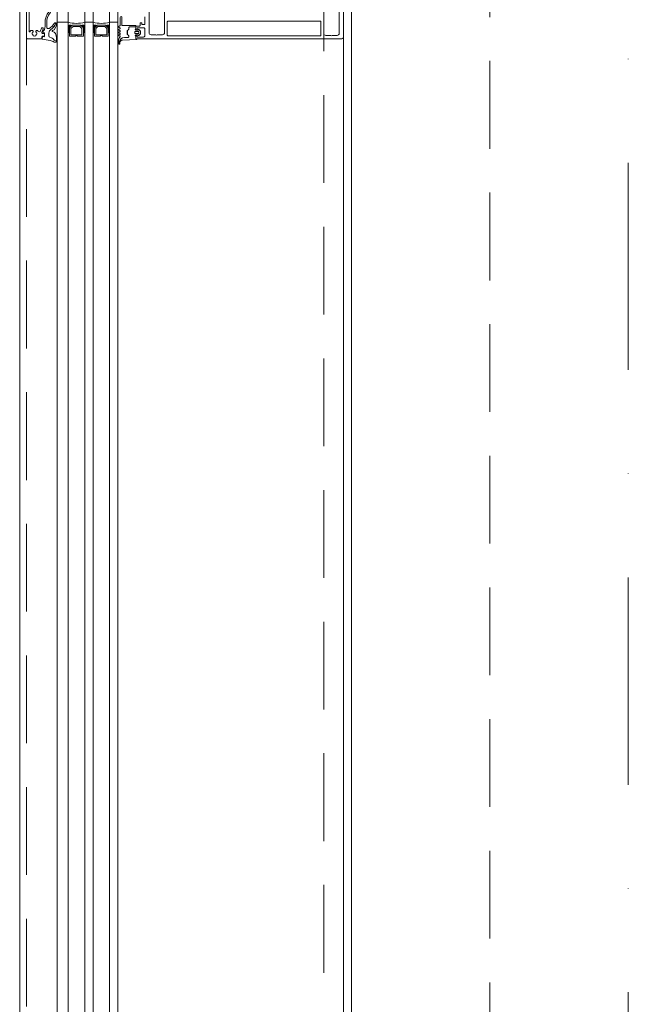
# Model space of a CAD drawing. Header units: millimetres. Extents: x 213386 to 459888, y 74252 to 208052.
# Tile 75 of 256: x 373037 to 373477, y 153976 to 154689. Entities that reach past the tile are written whole.
import ezdxf

# ---------------------------------------------------------------- set-up
doc = ezdxf.new("R2010")
doc.units = ezdxf.units.MM
doc.linetypes.add('CK_Čerchovaná 50', pattern=[6, 3, -1.5, 0, -1.5])
doc.linetypes.add('ČÁRKOVANÁ', pattern=[19.05, 12.7, -6.35])
doc.layers.add('FASÁDA DETAILNÍ', color=255, linetype='Continuous', lineweight=0)
doc.layers.add('TENKA', color=255, linetype='Continuous', lineweight=0)

# ---------------------------------------------------------------- blocks, each defined once
blk = doc.blocks.new('433270')
blk.add_lwpolyline([(1, 0, 0.414364), (0, -1), (0, -1.4, 0.255924), (0.23, -1.83, -0.547723), (0.23, -3.17, 0.255924), (0, -3.6), (0, -14.6, 0.414214), (0.3, -14.9), (1.2, -14.9, 0.414214), (1.7, -14.4), (1.7, -10.3, -0.414214), (2, -10), (6, -10, 0.414248), (7, -9), (7, -7.7, 0.414179), (6.5, -7.2), (5.7, -7.2, 0.414232), (5.4, -7.5), (5.4, -8.2, -0.414198), (5.1, -8.5), (2.8, -8.5, -0.414204), (1.8, -7.5), (1.8, -4.49, -0.147432), (1.97, -3.94, 0.147461), (2.4, -2.5), (2.4, -2.3, -0.414214), (2.9, -1.8), (21.87, -1.8, -0.668178), (22.22, -2.65), (22.16, -2.72, 1), (21.59, -3.29), (21.52, -3.35, 0.198912), (21.38, -3.71), (21.38, -4.05, 0.414214), (22.08, -4.75), (22.38, -4.75, 0.576988), (22.64, -4.3, -0.311246), (24.56, -4.3, 0.576988), (24.82, -4.75), (25.3, -4.75, -0.260065), (25.3, -6.65), (24.82, -6.65, 0.576988), (24.56, -7.1, -0.311246), (22.64, -7.1, 0.576988), (22.38, -6.65), (22.08, -6.65, 0.414214), (21.38, -7.35), (21.38, -7.61, 0.267949), (21.63, -8.04), (21.89, -8.2, -0.637047), (21.73, -10), (19.83, -10.7, 0.315299), (19.5, -11.17), (19.5, -11.49, 0.520567), (20.17, -11.96), (22.83, -10.99, -0.520567), (23.5, -11.46), (23.5, -12.5, 0.414062), (24, -13), (25, -13, 0.414186), (25.5, -12.5), (25.5, -11.5, -0.414182), (26, -11), (27, -11, 0.414214), (27.5, -10.5), (27.5, -0.5, 0.414214), (27, 0), (1, 0)], format="xyb", close=True)
blk = doc.blocks.new('284325')
for points in [[(0.84, -5.23, -0.560316), (0.94, -4.73), (1.94, -4.36, 0.3153), (2.14, -4.08), (2.14, -1.89, 0.451558), (1.8, -1.59), (0.9, -1.7, -0.399586), (0.57, -1.46), (0.3, -0.07, -0.415977), (0.53, 0.29, 0.024107), (6.15, 1.24, 0.076636), (8.99, 2.34, -0.577615), (10.79, 1.3), (10.02, 1.37, 0.283171), (9.08, 0.9, -0.168429), (7.07, -0.74), (5.9, -1.16, 0.315302), (5.24, -2.1), (5.24, -4.21, 0.269719), (6.76, -6.82, -0.194797), (10.18, -11.53, -0.342663), (9.17, -11.17, 0.119207), (5.43, -7.59, 0.578571), (3.63, -8.62), (3.63, -11.77, 0.176415), (6.16, -18.72, -1), (5.24, -19.49, -0.176415), (2.43, -11.77), (2.43, -8.89, 0.208286), (0.84, -5.23)], [(8.95, -6.65), (10.32, -8.78, -0.134555), (10.79, -10.63, -0.339795), (10.19, -11.53, 0.194788), (6.76, -6.81, -0.269736), (5.25, -4.21), (5.25, -2.1, -0.315302), (5.9, -1.17), (7.07, -0.74, 0.168429), (9.09, 0.89, -0.283167), (10.01, 1.36), (10.79, 1.29), (10.79, -0.74, -0.070852), (10.71, -1.3), (9.95, -3.93, -0.241839), (9.08, -4.83), (7.93, -5.22, 0.836024), (8.08, -6.19), (8.11, -6.19, -0.255349), (8.95, -6.65)]]:
    blk.add_lwpolyline(points, format="xyb", close=True)
blk = doc.blocks.new('284336')
for points in [[(-0.7, -9.6), (-10, -9.6, 0.414511), (-10.51, -10.11), (-10.51, -15.51, -1), (-11.69, -15.51), (-11.69, -9.6), (-12.69, -8.95, -0.668884), (-12.6, -8.23), (-11.99, -8.01, 0.766384), (-11.99, -7.21), (-12.6, -6.99, -0.76831), (-12.6, -6.23), (-11.99, -6.01, 0.766384), (-11.99, -5.21), (-12.6, -4.99, -0.76831), (-12.6, -4.23), (-11.99, -4.01, 0.766384), (-11.99, -3.21), (-12.6, -2.99, -0.877523), (-12.5, -2.22), (-12.1, -2.22, 0.698129), (-11.83, -1.5, -0.220231), (-12.89, 0.78), (-12.89, 3.45, -0.157143), (-12.82, 3.68), (-12.69, 3.42, -0.067482), (-12.48, 2.53, 0.393136), (-8.66, -1.02), (-6.1, -1.02, -0.414214), (-5.61, -1.51), (-5.61, -2.22, -0.267949), (-5.85, -2.65), (-6.35, -2.93, 0.267949), (-6.61, -3.38), (-6.61, -5.84, 0.267949), (-6.35, -6.29), (-5.85, -6.57, -0.267949), (-5.61, -7), (-5.61, -8.11, 0.414215), (-5.1, -8.62), (-0.41, -8.62), (-0.41, -9.31, -0.414212), (-0.7, -9.6)], [(-0.41, 0), (-0.41, -2, 0.990243), (-0.4, -3.02), (0.9, -3.02, 0.414214), (1.21, -2.71), (1.21, -2.61, -0.668123), (1.71, -2.4), (2.75, -3.45, -0.199004), (2.89, -3.79), (2.89, -5.43, -0.199038), (2.75, -5.77), (1.71, -6.82, -0.668191), (1.21, -6.61), (1.21, -6.51, 0.414214), (0.9, -6.2), (-0.4, -6.2, 0.990269), (-0.41, -7.22), (-0.41, -8.6), (-5.1, -8.6, -0.414215), (-5.59, -8.11), (-5.59, -7, 0.267949), (-5.84, -6.56), (-6.34, -6.27, -0.267949), (-6.59, -5.84), (-6.59, -3.38, -0.267949), (-6.34, -2.95), (-5.84, -2.66, 0.267949), (-5.59, -2.22), (-5.59, -1.51, 0.414214), (-6.1, -1), (-8.66, -1, -0.393156), (-12.46, 2.53, 0.067572), (-12.67, 3.43), (-12.8, 3.7, -0.637545), (-12.12, 3.53), (-11.92, 2.53, 0.344315), (-10.06, 0.91), (0, 0.38, -0.406913), (0.39, 0), (-0.41, 0)], [(1.7, -4.31, 0.414235), (1.2, -3.81), (-0.7, -3.81, 0.414214), (-1.2, -4.31), (-1.2, -4.91, 0.414214), (-0.7, -5.41), (1.2, -5.41, 0.414235), (1.7, -4.91), (1.7, -4.31)]]:
    blk.add_lwpolyline(points, format="xyb", close=True)

msp = doc.modelspace()

# ---------------------------------------------------------------- linework, layer by layer
at = {"layer": 'FASÁDA DETAILNÍ'}
for p, q in [((373036.638, 145492.154), (373036.638, 169172.154)), ((373063.638, 145492.154), (373063.638, 169172.154)), ((373071.638, 169172.154), (373071.638, 145492.154)), ((373083.638, 145492.154), (373083.638, 169172.154)), ((373089.638, 169172.154), (373089.638, 145492.154)), ((373101.638, 145492.154), (373101.638, 169172.154)), ((373107.638, 169172.154), (373107.638, 145492.154)), ((373276.638, 145732.154), (373276.638, 168932.154)), ((373071.638, 154686.654), (373063.637, 154686.654)), ((373063.638, 152777.655), (373063.638, 154686.654)), ((373063.638, 154686.654), (373071.638, 154686.654)), ((373071.638, 154686.654), (373071.638, 152777.655)), ((373089.638, 154686.654), (373083.637, 154686.654)), ((373083.638, 152777.655), (373083.638, 154686.654)), ((373083.638, 154686.654), (373089.638, 154686.654)), ((373089.638, 154686.654), (373089.638, 152777.655)), ((373101.638, 152777.655), (373101.638, 154686.654)), ((373101.638, 154686.654), (373107.638, 154686.654)), ((373107.638, 154686.654), (373101.638, 154686.654)), ((373107.638, 154686.654), (373107.638, 152777.655)), ((373270.638, 154688.404), (373270.638, 152788.654))]:
    msp.add_line(p, q, dxfattribs=at)
at = {"layer": 'FASÁDA DETAILNÍ', "linetype": 'ČÁRKOVANÁ', "ltscale": 5}
for p, q in [((373041.638, 145497.154), (373041.638, 169167.154)), ((373256.638, 145712.154), (373256.638, 168952.154)), ((373376.638, 145832.154), (373376.638, 168832.154))]:
    msp.add_line(p, q, dxfattribs=at)
at = {"layer": 'FASÁDA DETAILNÍ'}
for points in [[(373270.638, 154701.154), (373270.638, 154675.654, -0.4142135), (373269.638, 154674.654), (373269.638, 154674.654), (373121.138, 154674.654, -0.4142136), (373120.638, 154675.154), (373120.638, 154676.454, -0.4142197), (373121.138, 154676.954), (373121.638, 154676.954), (373121.638, 154675.954), (373126.138, 154675.954, 0.4142136), (373127.138, 154676.954), (373127.138, 154681.654, 0.4142136), (373126.138, 154682.654), (373121.638, 154682.654), (373121.638, 154680.954), (373121.138, 154680.954, -0.4142012), (373120.638, 154681.454), (373120.638, 154683.454, -0.4142136), (373121.138, 154683.954), (373123.282, 154683.954, 0.4142136), (373123.782, 154684.454), (373123.782, 154686.254), (373125.033, 154686.254), (373125.033, 154685.054), (373126.838, 154685.054, 0.4142136), (373127.138, 154685.354), (373127.138, 154690.653, 0.4141667)], [(373130.138, 154697.511), (373130.138, 154679.146, 0.4142136), (373131.638, 154677.646), (373135.139, 154677.646, 0.3999851), (373136.139, 154677.646), (373139.838, 154677.646, 0.4142136), (373141.338, 154679.146), (373141.338, 154697.511, -0.1316504)], [(373256.438, 154697.501), (373256.438, 154678.646, 0.4142315), (373257.938, 154677.146), (373261.648, 154677.146, 0.3999851), (373262.648, 154677.146), (373266.138, 154677.146, 0.4142315), (373267.638, 154678.646), (373267.638, 154697.501, -0.1169365)]]:
    msp.add_lwpolyline(points, format="xyb", dxfattribs=at)
msp.add_lwpolyline([(373143.838, 154676.754), (373253.938, 154676.754, 0.4142136), (373254.438, 154677.254), (373254.438, 154686.954, 0.4142136), (373253.938, 154687.454), (373143.838, 154687.454, 0.4142136), (373143.338, 154686.954), (373143.338, 154677.254, 0.4142136), (373143.838, 154676.754)], format="xyb", close=True, dxfattribs=at)
for points in [[(373082.638, 154676.654), (373082.638, 154682.654), (373080.638, 154684.654), (373074.638, 154684.654), (373072.638, 154682.654), (373072.638, 154676.654), (373077.138, 154676.654), (373077.138, 154677.154), (373078.138, 154677.154), (373078.138, 154676.654)], [(373073.638, 154677.654), (373081.638, 154677.654), (373081.638, 154682.24), (373080.224, 154683.654), (373075.191, 154683.654), (373073.638, 154682.24)], [(373100.638, 154676.654), (373100.638, 154682.654), (373098.638, 154684.654), (373092.638, 154684.654), (373090.638, 154682.654), (373090.638, 154676.654), (373095.138, 154676.654), (373095.138, 154677.154), (373096.138, 154677.154), (373096.138, 154676.654)], [(373091.638, 154677.654), (373099.638, 154677.654), (373099.638, 154682.24), (373098.224, 154683.654), (373093.191, 154683.654), (373091.638, 154682.24)]]:
    msp.add_lwpolyline(points, close=True, dxfattribs=at)
for centre, radius, start, end in [((373077.638, 154708.546), 22.699, 254.672775, 285.327225), ((373095.638, 154708.546), 22.699, 254.672775, 285.327225), ((373072.99, 154681.104), 3.546, 67.293824, 112.409048), ((373072.876, 154681.47), 2.897, 65.306674, 115.295152), ((373072.708, 154681.819), 2.248, 61.527342, 118.402815), ((373072.563, 154682.063), 1.712, 57.294949, 122.685651), ((373072.424, 154682.224), 1.263, 51.965628, 128.499565), ((373072.276, 154682.314), 0.879, 43.994908, 136.496438), ((373072.138, 154682.302), 0.596, 33.03656, 146.96344), ((373072.138, 154682.009), 0.596, 33.03656, 146.96344), ((373072.138, 154681.717), 0.596, 33.03656, 146.96344), ((373072.138, 154681.424), 0.596, 33.03656, 146.96344), ((373072.138, 154681.132), 0.596, 33.03656, 146.96344), ((373072.138, 154680.839), 0.596, 33.03656, 146.96344), ((373072.138, 154680.547), 0.596, 33.03656, 146.96344), ((373072.138, 154680.254), 0.596, 33.03656, 146.96344), ((373072.138, 154679.962), 0.596, 33.03656, 146.96344), ((373072.138, 154679.669), 0.596, 33.03656, 146.96344), ((373072.138, 154679.377), 0.596, 33.03656, 146.96344), ((373072.138, 154679.084), 0.596, 33.03656, 146.96344), ((373082.287, 154681.104), 3.546, 67.590952, 112.706176), ((373082.401, 154681.47), 2.897, 64.704848, 114.693326), ((373082.569, 154681.819), 2.248, 61.597185, 118.472658), ((373082.714, 154682.063), 1.712, 57.314349, 122.705051), ((373082.852, 154682.224), 1.263, 51.500435, 128.034372), ((373083, 154682.314), 0.879, 43.503562, 136.005092), ((373083.138, 154682.302), 0.596, 33.03656, 146.96344), ((373083.138, 154682.009), 0.596, 33.03656, 146.96344), ((373083.138, 154681.717), 0.596, 33.03656, 146.96344), ((373083.138, 154681.424), 0.596, 33.03656, 146.96344), ((373083.138, 154681.132), 0.596, 33.03656, 146.96344), ((373083.138, 154680.839), 0.596, 33.03656, 146.96344), ((373083.138, 154680.547), 0.596, 33.03656, 146.96344), ((373083.138, 154680.254), 0.596, 33.03656, 146.96344), ((373083.138, 154679.962), 0.596, 33.03656, 146.96344), ((373083.138, 154679.669), 0.596, 33.03656, 146.96344), ((373083.138, 154679.377), 0.596, 33.03656, 146.96344), ((373083.138, 154679.084), 0.596, 33.03656, 146.96344), ((373090.99, 154681.104), 3.546, 67.293824, 112.409048), ((373090.876, 154681.47), 2.897, 65.306674, 115.295152), ((373090.708, 154681.819), 2.248, 61.527342, 118.402815), ((373090.563, 154682.063), 1.712, 57.294949, 122.685651), ((373090.424, 154682.224), 1.263, 51.965628, 128.499565), ((373090.276, 154682.314), 0.879, 43.994908, 136.496438), ((373090.138, 154682.302), 0.596, 33.03656, 146.96344), ((373090.138, 154682.009), 0.596, 33.03656, 146.96344), ((373090.138, 154681.717), 0.596, 33.03656, 146.96344), ((373090.138, 154681.424), 0.596, 33.03656, 146.96344), ((373090.138, 154681.132), 0.596, 33.03656, 146.96344), ((373090.138, 154680.839), 0.596, 33.03656, 146.96344), ((373090.138, 154680.547), 0.596, 33.03656, 146.96344), ((373090.138, 154680.254), 0.596, 33.03656, 146.96344), ((373090.138, 154679.962), 0.596, 33.03656, 146.96344), ((373090.138, 154679.669), 0.596, 33.03656, 146.96344), ((373090.138, 154679.377), 0.596, 33.03656, 146.96344), ((373090.138, 154679.084), 0.596, 33.03656, 146.96344), ((373100.287, 154681.104), 3.546, 67.590952, 112.706176), ((373100.401, 154681.47), 2.897, 64.704848, 114.693326), ((373100.569, 154681.819), 2.248, 61.597185, 118.472658), ((373100.714, 154682.063), 1.712, 57.314349, 122.705051), ((373100.852, 154682.224), 1.263, 51.500435, 128.034372), ((373101, 154682.314), 0.879, 43.503562, 136.005092), ((373101.138, 154682.302), 0.596, 33.03656, 146.96344), ((373101.138, 154682.009), 0.596, 33.03656, 146.96344), ((373101.138, 154681.717), 0.596, 33.03656, 146.96344), ((373101.138, 154681.424), 0.596, 33.03656, 146.96344), ((373101.138, 154681.132), 0.596, 33.03656, 146.96344), ((373101.138, 154680.839), 0.596, 33.03656, 146.96344), ((373101.138, 154680.547), 0.596, 33.03656, 146.96344), ((373101.138, 154680.254), 0.596, 33.03656, 146.96344), ((373101.138, 154679.962), 0.596, 33.03656, 146.96344), ((373101.138, 154679.669), 0.596, 33.03656, 146.96344), ((373101.138, 154679.377), 0.596, 33.03656, 146.96344), ((373101.138, 154679.084), 0.596, 33.03656, 146.96344), ((373072.138, 154678.792), 0.596, 33.03656, 146.96344), ((373083.138, 154678.792), 0.596, 33.03656, 146.96344), ((373090.138, 154678.792), 0.596, 33.03656, 146.96344), ((373101.138, 154678.792), 0.596, 33.03656, 146.96344)]:
    msp.add_arc(centre, radius, start, end, dxfattribs=at)
at = {"layer": 'TENKA', "linetype": 'CK_Čerchovaná 50', "ltscale": 50}
msp.add_line((373476.638, 145732.154), (373476.638, 168932.154), dxfattribs=at)

# ---------------------------------------------------------------- block references
at = {"layer": 'FASÁDA DETAILNÍ', "xscale": -1}
for name, p, rotation in [('433270', (373041.638, 154702.155), 90), ('284325', (373052.498, 154674.654), 180), ('284336', (373121.048, 154674.654), 180)]:
    msp.add_blockref(name, p, dxfattribs=dict(at, rotation=rotation))

doc.saveas('drawing.dxf')
